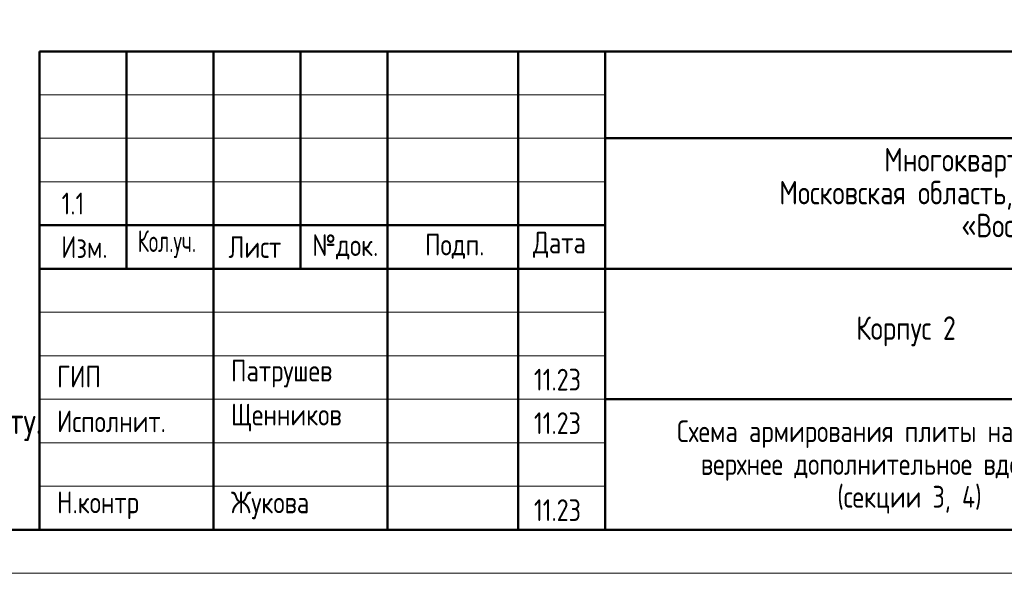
# Model space of a CAD drawing. Header units: millimetres. Extents: x 0 to 43617, y 0 to 59400.
# Tile 10 of 41: x 22771 to 34091, y 0 to 6364. Entities that reach past the tile are written whole.
import ezdxf

# ---------------------------------------------------------------- set-up
doc = ezdxf.new("R2010")
doc.units = ezdxf.units.MM
doc.layers.add('Standard', color=7, linetype='Continuous', lineweight=25)
doc.styles.add('GOST 2.304-81', font='txt')

msp = doc.modelspace()

# ---------------------------------------------------------------- linework, layer by layer
at = {"layer": 'Standard', "color": 7, "linetype": 'Continuous', "lineweight": 50, "transparency": 33554687}
for p, q in [((23000, 500), (23000, 6000)), ((23000, 6000), (41500, 6000)), ((24000, 3500), (24000, 6000)), ((25000, 500), (25000, 6000)), ((26000, 3500), (26000, 6000)), ((27000, 500), (27000, 6000)), ((28500, 500), (28500, 6000)), ((29500, 500), (29500, 6000)), ((29500, 5000), (41500, 5000)), ((23000, 4000), (29500, 4000)), ((23000, 4000), (29500, 4000)), ((23000, 3500), (29500, 3500)), ((23000, 3500), (29500, 3500)), ((29500, 3500), (41500, 3500)), ((29500, 2000), (41500, 2000))]:
    msp.add_line(p, q, dxfattribs=at)
at = {"layer": 'Standard', "color": 7, "linetype": 'Continuous', "lineweight": 13, "transparency": 33554687}
for p, q in [((23000, 5500), (29500, 5500)), ((23000, 5000), (29500, 5000)), ((23000, 4500), (29500, 4500)), ((23000, 3000), (29500, 3000)), ((23000, 2500), (29500, 2500)), ((23000, 2500), (29500, 2500)), ((23000, 2000), (29500, 2000)), ((23000, 2000), (29500, 2000)), ((23000, 1500), (29500, 1500)), ((23000, 1000), (29500, 1000))]:
    msp.add_line(p, q, dxfattribs=at)
at = {"layer": 'Standard', "color": 7, "linetype": 'Continuous', "lineweight": 25, "transparency": 33554687}
msp.add_line((23000, 500), (41500, 500), dxfattribs=at)
msp.add_line((23000, 500), (41500, 500), dxfattribs=at)
msp.add_line((23000, 500), (41500, 500), dxfattribs=at)
at = {"layer": 'Standard', "color": 7, "linetype": 'Continuous', "lineweight": 13, "transparency": 33554687}
msp.add_lwpolyline([(0, 0), (42000, 0), (42000, 59400), (0, 59400), (0, 0)], close=True, dxfattribs=at)
at = {"layer": 'Standard', "color": 7, "linetype": 'Continuous', "lineweight": 50, "transparency": 33554687}
msp.add_lwpolyline([(2000, 58900), (41500, 58900), (41500, 500), (2000, 500), (2000, 58900)], close=True, dxfattribs=at)

# ---------------------------------------------------------------- texts
at = {"layer": 'Standard', "color": 7, "linetype": 'Continuous', "lineweight": 25, "transparency": 33554687, "style": 'GOST 2.304-81'}
for s, insert, char_height, width, attachment_point in [('Многоквартирный\\~жилой\\~дом\\~по\\~адресу:\\~', (32710, 4545), 270, 5717.08, 7), ('Московская\\~область,\\~городской\\~округ\\~Звенигород,\\~район\\~', (31504, 4167), 270, 8136.21, 7), ('\\A1;{\\fGOST 2.304-81|i0|b0;\\H250.000000;\\W1.000000;\\C7;1.1}\\P', (23383, 4375), 250, 395.83, 2), ('«Восточный»,\\~микрорайон\\~2', (33597, 3789), 270, 3952.83, 7), ('Изм.', (23248, 3625), 250, 631.15, 7), ('\\W0.83;Кол.уч.', (24127, 3625), 250, 799.96, 7), ('Лист', (25171, 3625), 250, 782.23, 7), ('№док.', (26135, 3607), 250, 853.39, 7), ('Подп.', (27431, 3614), 250, 764.53, 7), ('Дата', (28673, 3625), 250, 782.23, 7), ('Корпус\\~2', (32388, 2610), 270, 1362.88, 7), ('ГИП', (23200, 2137), 250, 586.81, 7), ('Патрушев', (25200, 2137), 250, 1386.36, 7), ('11.23', (28683, 2101), 250, 693.37, 7), ('Исполнит.', (23200, 1622), 250, 1386.36, 7), ('Щенников', (25200, 1631), 250, 1333.08, 7), ('11.23', (28683, 1601), 250, 693.37, 7), ('Н.контр', (23200, 622), 250, 1102.09, 7), ('Жукова', (25200, 622), 250, 1031.11, 7), ('11.23', (28683, 601), 250, 693.37, 7)]:
    msp.add_mtext(s, dxfattribs=dict(at, insert=insert, char_height=char_height, width=width, attachment_point=attachment_point))
at = {"layer": 'Standard', "color": 7, "linetype": 'Continuous', "lineweight": 13, "transparency": 33554687, "insert": (3000, 4070), "char_height": 300, "width": 24680.25, "attachment_point": 1, "line_spacing_factor": 1.084337}
msp.add_mtext('\\A1;{\\fGOST 2.304-81|i0|b0;\\H300.000000;\\W1.000000;\\C7;1. Общие указания см. листы КЖ2.2-1. Ведомость расхода стали см. лист КЖ2.2-14.}\\P{\\fGOST 2.304-81|i0|b0;\\H300.000000;\\W1.000000;\\C7;2. Спецификацию элементов, ведомость деталей см. листы КЖ2.2-14...15.}\\P{\\fGOST 2.304-81|i0|b0;\\H300.000000;\\W1.000000;\\C7;3. Сечения по плите перекрытия см. лист КЖ2.2-23.}\\P{\\fGOST 2.304-81|i0|b0;\\H300.000000;\\W1.000000;\\C7;4. Детали плана см. лист КЖ2.2-24.}\\P{\\fGOST 2.304-81|i0|b0;\\H300.000000;\\W1.000000;\\C7;5. В местах попадания отверстий в зону дополнительного армирования, стержни арматуры раздвинуть либо отогнцть по месту.}\\P', dxfattribs=at)
at = {"layer": 'Standard', "color": 7, "linetype": 'Continuous', "lineweight": 25, "transparency": 33554687, "insert": (33000, 1758), "char_height": 250, "width": 6391.88, "attachment_point": 2, "line_spacing_factor": 0.903614}
msp.add_mtext('\\A1;{\\fGOST 2.304-81|i0|b0;\\H250.000000;\\W1.000000;\\C7;Схема армирования плиты на отм. -0.170}\\P{\\fGOST 2.304-81|i0|b0;\\H250.000000;\\W1.000000;\\C7;верхнее дополнительное вдоль оси Х}\\P{\\fGOST 2.304-81|i0|b0;\\H250.000000;\\W1.000000;\\C7;(секции 3, 4)}\\P', dxfattribs=at)

doc.saveas('drawing.dxf')
